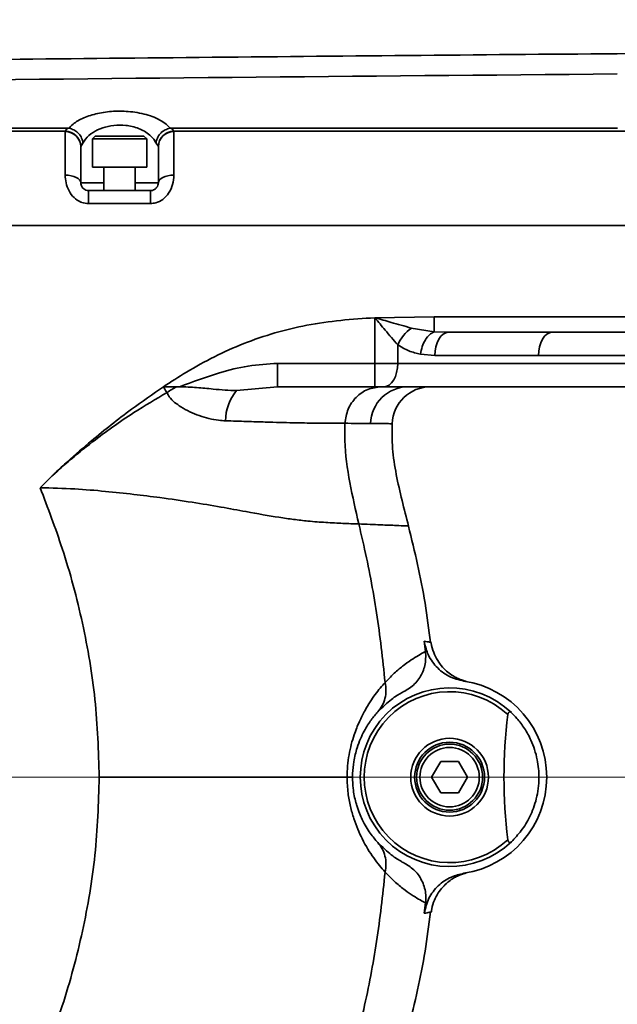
# Model space of a CAD drawing. Header units: millimetres. Extents: x 6316 to 18291, y -19059 to -9021.
# Tile 33 of 146: x 11502 to 11579, y -15838 to -15711. Entities that reach past the tile are written whole.
import ezdxf

# ---------------------------------------------------------------- set-up
doc = ezdxf.new("R2010")
doc.units = ezdxf.units.MM
doc.header["$LTSCALE"] = 10
doc.header["$PDSIZE"] = -1
doc.linetypes.add('CENTER', pattern=[50.8, 31.75, -6.35, 6.35, -6.35])
doc.layers.get('Defpoints').update_dxf_attribs({"true_color": 0x5e5e5e})
doc.layers.add('中心线层', color=1, linetype='CENTER')
doc.dimstyles.new('ISO-25', dxfattribs={"dimscale": 20, "dimtxt": 4, "dimasz": 3.05, "dimexe": 3, "dimexo": 0.625, "dimtad": 1, "dimdec": 0, "dimtxsty": 'Standard', "dimcen": 2.5, "dimclrd": 1, "dimclre": 1, "dimclrt": 4, "dimadec": 1, "dimazin": 2, "dimtfac": 1, "dimtdec": 0, "dimtmove": 0, "dimatfit": 0, "dimfxl": 1, "dimarcsym": 0})

# ---------------------------------------------------------------- blocks, each defined once
blk = doc.blocks.new('*D144')
at = {"layer": 'Defpoints', "color": 0, "linetype": 'ByBlock', "lineweight": 20, "transparency": 16777216}
for p in [(12383.33, -15287.41), (10584.24, -15808.37)]:
    blk.add_point(p, dxfattribs=at)
at = {"layer": '中心线层', "color": 1, "linetype": 'ByBlock', "lineweight": -2, "transparency": 16777216}
blk.add_line((10584.24, -15808.37), (12324.74, -15304.37), dxfattribs=at)
at = {"layer": '中心线层', "color": 1, "linetype": 'ByBlock', "lineweight": 20, "transparency": 16777216}
blk.add_solid([(12321.91, -15294.61), (12327.57, -15314.14), (12383.33, -15287.41)], dxfattribs=at)
at = {"layer": '中心线层', "color": 4, "linetype": 'ByBlock', "lineweight": 20, "transparency": 16777216, "insert": (11439.89, -15505.95), "char_height": 80, "attachment_point": 5, "rotation": 16.1496}
blk.add_mtext('R1873', dxfattribs=at)
blk = doc.blocks.new('*D145')
at = {"layer": 'Defpoints', "color": 0, "linetype": 'ByBlock', "lineweight": 20, "transparency": 16777216}
for p in [(10584.24, -15808.37), (11013.17, -16065.33)]:
    blk.add_point(p, dxfattribs=at)
at = {"layer": '中心线层', "color": 1, "linetype": 'ByBlock', "lineweight": -2, "transparency": 16777216}
for p, q in [((10584.24, -15808.37), (11013.17, -16065.33)), ((11065.49, -16096.68), (11477.26, -16343.36))]:
    blk.add_line(p, q, dxfattribs=at)
at = {"layer": '中心线层', "color": 1, "linetype": 'ByBlock', "lineweight": 20, "transparency": 16777216}
blk.add_solid([(11070.72, -16087.96), (11060.27, -16105.4), (11013.17, -16065.33)], dxfattribs=at)
at = {"layer": '中心线层', "color": 4, "linetype": 'ByBlock', "lineweight": 20, "transparency": 16777216, "insert": (11399.48, -16235.04), "char_height": 80, "attachment_point": 5, "rotation": 329.0753}
blk.add_mtext('R500', dxfattribs=at)

msp = doc.modelspace()

# ---------------------------------------------------------------- linework, layer by layer
at = {"color": 7, "linetype": 'Continuous', "lineweight": 35}
for p, q in [((11413.74, -15725.25), (11507.74, -15725.25)), ((11507.74, -15725.25), (11508.06, -15724.85)), ((11508.06, -15724.85), (11508.23, -15724.86)), ((11511.59, -15725.88), (11511.24, -15726.23)), ((11511.59, -15725.88), (11517.89, -15725.88)), ((11518.24, -15726.23), (11517.89, -15725.88)), ((11521.24, -15724.86), (11521.42, -15724.85)), ((11521.42, -15724.85), (11521.74, -15725.25)), ((11521.74, -15725.25), (11615.74, -15725.25)), ((11578.84, -15724.85), (11572.81, -15724.85)), ((11510.03, -15726.76), (11509.74, -15727.21)), ((11509.74, -15727.21), (11509.74, -15727.24)), ((11509.74, -15731.88), (11509.74, -15727.24)), ((11511.24, -15726.23), (11511.24, -15729.88)), ((11511.24, -15726.23), (11511.24, -15726.23)), ((11518.24, -15726.23), (11511.24, -15726.23)), ((11518.24, -15729.88), (11518.24, -15726.23)), ((11519.74, -15727.21), (11519.45, -15726.76)), ((11519.74, -15727.24), (11519.74, -15727.21)), ((11519.74, -15731.88), (11519.74, -15727.24)), ((11511.24, -15729.88), (11511.24, -15729.88)), ((11518.24, -15729.88), (11511.24, -15729.88)), ((11512.74, -15729.88), (11512.74, -15732.88)), ((11516.74, -15732.88), (11516.74, -15729.88)), ((11509.74, -15731.88), (11512.74, -15731.88)), ((11516.74, -15731.88), (11519.74, -15731.88)), ((11510.74, -15732.88), (11518.74, -15732.88)), ((11518.74, -15734.55), (11510.74, -15734.55)), ((11180.74, -15737.38), (11668.24, -15737.38)), ((11320.24, -15737.38), (11668.24, -15737.38)), ((11547.62, -15749.25), (11555.25, -15749.12)), ((11547.62, -15755.12), (11547.62, -15749.25)), ((11555.25, -15749.12), (11632.04, -15749.12)), ((11552.31, -15750.57), (11555.25, -15751.05)), ((11555.25, -15751.05), (11557.09, -15751.12)), ((11632.04, -15751.12), (11557.09, -15751.12)), ((11550.56, -15752.73), (11550.56, -15755.12)), ((11555.33, -15754.12), (11553.49, -15753.94)), ((11535.1, -15755.12), (11535.1, -15758.12)), ((11535.1, -15755.12), (11547.62, -15755.12)), ((11547.62, -15755.12), (11550.56, -15755.12)), ((11547.62, -15755.12), (11547.62, -15758.12)), ((11550.56, -15755.12), (11601.26, -15755.12)), ((11568.68, -15754.12), (11555.33, -15754.12)), ((11599.82, -15754.12), (11568.68, -15754.12)), ((11522.08, -15758.12), (11520.39, -15758.12)), ((11522.46, -15758.12), (11522.08, -15758.12)), ((11535.1, -15758.12), (11529.81, -15758.62)), ((11547.62, -15758.12), (11535.1, -15758.12)), ((11548.79, -15758.12), (11547.62, -15758.12)), ((11599.49, -15758.12), (11548.79, -15758.12)), ((11549.76, -15762.88), (11549.76, -15762.88)), ((11504.52, -15771.12), (11505.95, -15769.72)), ((11505.95, -15769.72), (11505.94, -15769.71)), ((11554.15, -15792.19), (11553.98, -15790.87)), ((11556.09, -15806.37), (11554.93, -15808.37)), ((11558.4, -15806.37), (11556.09, -15806.37)), ((11559.55, -15808.37), (11558.4, -15806.37)), ((11544.74, -15808.37), (11544.04, -15808.37)), ((11554.93, -15808.37), (11556.09, -15810.37)), ((11558.4, -15810.37), (11559.55, -15808.37)), ((11556.09, -15810.37), (11558.4, -15810.37)), ((11553.98, -15825.88), (11554.15, -15824.56))]:
    msp.add_line(p, q, dxfattribs=at)
at = {"color": 7, "linetype": 'Continuous', "lineweight": 35, "flags": 128}
for points in [[(11454.08, -15724.85), (11480.67, -15724.85), (11508.06, -15724.85)], [(11521.42, -15724.85), (11546.73, -15724.85), (11572.81, -15724.85)], [(11507.74, -15730.89), (11508.13, -15730.91), (11508.51, -15730.97), (11508.85, -15731.06), (11509.15, -15731.18), (11509.4, -15731.33), (11509.59, -15731.5), (11509.7, -15731.68), (11509.74, -15731.88)], [(11519.74, -15731.88), (11519.78, -15731.68), (11519.89, -15731.5), (11520.08, -15731.33), (11520.33, -15731.18), (11520.63, -15731.06), (11520.97, -15730.97), (11521.35, -15730.91), (11521.74, -15730.89)], [(11510.74, -15732.88), (11510.74, -15732.91), (11510.74, -15733), (11510.74, -15733.15), (11510.74, -15733.35), (11510.74, -15733.6), (11510.74, -15733.89), (11510.74, -15734.21), (11510.74, -15734.55)], [(11518.74, -15732.88), (11518.74, -15732.91), (11518.74, -15733), (11518.74, -15733.15), (11518.74, -15733.35), (11518.74, -15733.6), (11518.74, -15733.89), (11518.74, -15734.21), (11518.74, -15734.55)], [(11557.09, -15751.12), (11556.75, -15751.18), (11556.42, -15751.35), (11556.11, -15751.63), (11555.85, -15752), (11555.63, -15752.46), (11555.46, -15752.98), (11555.36, -15753.54), (11555.33, -15754.12)], [(11570.45, -15751.12), (11570.1, -15751.18), (11569.77, -15751.35), (11569.46, -15751.63), (11569.2, -15752), (11568.98, -15752.46), (11568.81, -15752.98), (11568.71, -15753.54), (11568.68, -15754.12)], [(11550.56, -15755.12), (11550.53, -15755.71), (11550.42, -15756.27), (11550.26, -15756.79), (11550.04, -15757.25), (11549.78, -15757.62), (11549.47, -15757.9), (11549.14, -15758.07), (11548.79, -15758.12)]]:
    msp.add_lwpolyline(points, dxfattribs=at)
at = {"color": 7, "linetype": 'Continuous', "lineweight": 35}
for radius in [5, 4.5, 4.25, 3.82]:
    msp.add_circle((11557.24, -15808.37), radius, dxfattribs=at)
for centre, radius, start, end in [((11507.75, -15727.24), 1.99, 0.9105, 90.2875), ((11507.76, -15727.26), 1.98, 0.6208, 90.6076), ((11521.73, -15727.24), 1.99, 89.7125, 179.0895), ((11521.72, -15727.26), 1.98, 89.3924, 179.3792), ((11555.52, -15754.96), 5.43, 126.2082, 155.8411), ((11527.17, -15767.84), 10.97, 117.6485, 125.1075), ((11534.45, -15762.52), 6.06, 139.995, 179.9477), ((11551.96, -15763.04), 4.92, 90.814, 177.8278), ((11554.82, -15763.12), 5, 90.3185, 177.3151), ((11557.24, -15808.37), 11.5, 46.2602, 313.7398), ((11557.24, -15808.37), 12.5, 278.5044, 81.4956), ((11557.24, -15808.37), 11, 47.0248, 312.9752)]:
    msp.add_arc(centre, radius, start, end, dxfattribs=at)
msp.add_ellipse((11675.2, -15808.37), major_axis=(110.96, 0), ratio=0.766044, start_param=3.046767, end_param=3.236419, dxfattribs=at)
for points, knots in [([(11673.4, -15714.58), (11659.66, -15714.67), (11627.56, -15714.88), (11577.53, -15715.26), (11523.72, -15715.74), (11471.18, -15716.3), (11419.9, -15716.97), (11369.89, -15717.72), (11321.15, -15718.51), (11273.67, -15719.26), (11227.46, -15719.89), (11197.07, -15719.99), (11182.09, -15720.04)], [0, 0, 0, 0, 0.0838783, 0.195973, 0.3054919, 0.4124358, 0.5168053, 0.6186004, 0.7178201, 0.8144618, 0.9085222, 1, 1, 1, 1]), ([(11187.74, -15722.61), (11209.15, -15722.48), (11251.98, -15722.23), (11316.22, -15721.17), (11392.11, -15719.95), (11479.64, -15718.74), (11545.77, -15718.16), (11578.83, -15717.87)], [0, 0, 0, 0, 0.1642491, 0.3285108, 0.4927753, 0.7463931, 1, 1, 1, 1]), ([(11508.24, -15724.85), (11508.24, -15724.85), (11508.35, -15724.72), (11508.78, -15724.26), (11509.84, -15723.58), (11511.62, -15722.97), (11513.69, -15722.64), (11515.56, -15722.65), (11517.47, -15722.88), (11519.4, -15723.42), (11520.66, -15724.21), (11521.14, -15724.73), (11521.23, -15724.85), (11521.23, -15724.85)], [0, 0, 0, 0, 0.000003, 0.05558, 0.191861, 0.317774, 0.440979, 0.564305, 0.634299, 0.784286, 0.950605, 0.999997, 1, 1, 1, 1]), ([(11519.45, -15726.76), (11519.35, -15726.6), (11519.03, -15726.04), (11518.09, -15725.23), (11516.71, -15724.68), (11515.33, -15724.44), (11513.99, -15724.44), (11512.5, -15724.77), (11511.23, -15725.38), (11510.43, -15726.09), (11510.14, -15726.59), (11510.03, -15726.76)], [0, 0, 0, 0, 0.0665085, 0.2307613, 0.3741999, 0.4399235, 0.5550607, 0.671281, 0.79283, 0.9277171, 1, 1, 1, 1]), ([(11507.74, -15725.28), (11507.74, -15725.27), (11507.74, -15725.26), (11507.74, -15725.25), (11507.74, -15725.25)], [0, 0, 0, 0, 0.999631, 1, 1, 1, 1]), ([(11507.74, -15730.89), (11507.74, -15729.85), (11507.74, -15728.28), (11507.74, -15726.77), (11507.74, -15725.81), (11507.74, -15725.48), (11507.74, -15725.28)], [0, 0, 0, 0, 0.368759, 0.554689, 0.747008, 1, 1, 1, 1]), ([(11508.23, -15724.86), (11508.24, -15724.86), (11508.24, -15724.86), (11508.24, -15724.85), (11508.24, -15724.85)], [0, 0, 0, 0, 0.997937, 1, 1, 1, 1]), ([(11508.23, -15724.86), (11508.44, -15724.92), (11508.86, -15725.02), (11509.41, -15725.43), (11509.82, -15725.97), (11509.99, -15726.44), (11510.03, -15726.71), (11510.03, -15726.76), (11510.03, -15726.76)], [0, 0, 0, 0, 0.235136, 0.470248, 0.706132, 0.944426, 0.994267, 1, 1, 1, 1]), ([(11521.24, -15724.86), (11521.03, -15724.92), (11520.61, -15725.02), (11520.06, -15725.43), (11519.65, -15725.98), (11519.49, -15726.44), (11519.45, -15726.71), (11519.45, -15726.76), (11519.45, -15726.76)], [0, 0, 0, 0, 0.235373, 0.470721, 0.706883, 0.945563, 0.994314, 1, 1, 1, 1]), ([(11521.23, -15724.85), (11521.23, -15724.85), (11521.24, -15724.86), (11521.24, -15724.86), (11521.24, -15724.86)], [0, 0, 0, 0, 0.002014, 1, 1, 1, 1]), ([(11521.74, -15725.25), (11521.74, -15725.25), (11521.74, -15725.26), (11521.74, -15725.27), (11521.74, -15725.28)], [0, 0, 0, 0, 0.0003686, 1, 1, 1, 1]), ([(11521.74, -15725.28), (11521.74, -15725.46), (11521.74, -15725.81), (11521.74, -15727.1), (11521.74, -15728.92), (11521.74, -15730.44), (11521.74, -15730.89)], [0, 0, 0, 0, 0.233271, 0.473883, 0.842985, 1, 1, 1, 1]), ([(11509.74, -15727.24), (11509.74, -15727.41), (11509.74, -15727.8), (11509.74, -15729.3), (11509.74, -15731.02), (11509.74, -15731.88)], [0, 0, 0, 0, 0.26729, 0.634228, 1, 1, 1, 1]), ([(11519.74, -15731.88), (11519.74, -15731.5), (11519.74, -15730.25), (11519.74, -15728.76), (11519.74, -15727.69), (11519.74, -15727.39), (11519.74, -15727.24)], [0, 0, 0, 0, 0.155821, 0.518753, 0.753972, 1, 1, 1, 1]), ([(11510.74, -15734.55), (11510.45, -15734.52), (11510.11, -15734.49), (11509.48, -15734.24), (11508.83, -15733.81), (11508.18, -15732.92), (11507.8, -15731.9), (11507.76, -15731.22), (11507.74, -15730.89)], [0, 0, 0, 0, 0.158624, 0.183747, 0.37604, 0.580707, 0.795252, 1, 1, 1, 1]), ([(11521.74, -15730.89), (11521.71, -15731.29), (11521.65, -15732.07), (11521.15, -15733.19), (11520.38, -15734.03), (11519.53, -15734.49), (11518.97, -15734.53), (11518.74, -15734.55)], [0, 0, 0, 0, 0.2447, 0.48373, 0.689156, 0.875746, 1, 1, 1, 1]), ([(11509.74, -15731.88), (11509.75, -15731.96), (11509.76, -15732.13), (11509.88, -15732.41), (11510.1, -15732.67), (11510.4, -15732.84), (11510.63, -15732.86), (11510.74, -15732.88)], [0, 0, 0, 0, 0.247236, 0.471409, 0.661308, 0.833608, 1, 1, 1, 1]), ([(11518.74, -15732.88), (11518.82, -15732.87), (11519, -15732.86), (11519.28, -15732.74), (11519.44, -15732.59), (11519.59, -15732.41), (11519.72, -15732.17), (11519.73, -15731.98), (11519.74, -15731.88)], [0, 0, 0, 0, 0.112914, 0.280459, 0.449971, 0.467403, 0.708543, 1, 1, 1, 1]), ([(11520.39, -15758.12), (11521.37, -15757.49), (11523.51, -15756.11), (11526.94, -15754.22), (11530.74, -15752.5), (11534.73, -15751.14), (11538.91, -15750.15), (11543.22, -15749.52), (11546.15, -15749.34), (11547.62, -15749.25)], [0, 0, 0, 0, 0.1208804, 0.2627226, 0.4045107, 0.5507383, 0.6969888, 0.8480807, 1, 1, 1, 1]), ([(11550.56, -15752.73), (11550.02, -15752.11), (11549.06, -15751), (11548.06, -15749.78), (11547.62, -15749.25), (11547.62, -15749.25)], [0, 0, 0, 0, 0.558977, 0.996953, 1, 1, 1, 1]), ([(11547.62, -15749.25), (11547.62, -15749.25), (11548.32, -15749.44), (11549.9, -15749.9), (11551.44, -15750.33), (11552.31, -15750.57)], [0, 0, 0, 0, 0.003689, 0.440226, 1, 1, 1, 1]), ([(11555.25, -15751.05), (11555.25, -15751.03), (11555.25, -15750.92), (11555.25, -15750.57), (11555.25, -15749.91), (11555.25, -15749.39), (11555.25, -15749.12)], [0, 0, 0, 0, 0.093658, 0.395772, 0.697886, 1, 1, 1, 1]), ([(11553.49, -15753.94), (11552.98, -15753.82), (11551.97, -15753.57), (11551.03, -15753.01), (11550.56, -15752.73)], [0, 0, 0, 0, 0.4931363, 1, 1, 1, 1]), ([(11522.46, -15758.12), (11524.16, -15757.49), (11527.05, -15756.42), (11531.29, -15755.35), (11533.83, -15755.2), (11535.1, -15755.12)], [0, 0, 0, 0, 0.418203, 0.706614, 1, 1, 1, 1]), ([(11505.94, -15769.71), (11506.1, -15769.55), (11506.8, -15768.88), (11508.51, -15767.31), (11511.75, -15764.52), (11515.83, -15761.27), (11519.01, -15759.08), (11520.39, -15758.12)], [0, 0, 0, 0, 0.036827, 0.156582, 0.37561, 0.728048, 1, 1, 1, 1]), ([(11520.86, -15758.87), (11519.42, -15759.71), (11516.11, -15761.66), (11511.88, -15764.69), (11508.56, -15767.36), (11506.82, -15768.9), (11506.11, -15769.56), (11505.95, -15769.72)], [0, 0, 0, 0, 0.27053, 0.623439, 0.842985, 0.963065, 1, 1, 1, 1]), ([(11520.86, -15758.87), (11520.83, -15758.83), (11520.66, -15758.61), (11520.51, -15758.34), (11520.39, -15758.13), (11520.39, -15758.12)], [0, 0, 0, 0, 0.192297, 0.99242, 1, 1, 1, 1]), ([(11528.4, -15762.51), (11528.1, -15762.49), (11526.98, -15762.42), (11524.99, -15761.91), (11523.09, -15761.03), (11521.81, -15760.15), (11521.22, -15759.56), (11520.95, -15759.1), (11520.88, -15758.9), (11520.86, -15758.87)], [0, 0, 0, 0, 0.108318, 0.406444, 0.704536, 0.815377, 0.929518, 0.986063, 1, 1, 1, 1]), ([(11529.81, -15758.62), (11529.81, -15758.62), (11528.86, -15758.62), (11527.16, -15758.47), (11524.66, -15758.2), (11523.2, -15758.15), (11522.46, -15758.12)], [0, 0, 0, 0, 0.003386, 0.430635, 0.71213, 1, 1, 1, 1]), ([(11543.76, -15762.83), (11543.86, -15762.21), (11544.05, -15760.96), (11545.15, -15759.41), (11546.66, -15758.33), (11547.84, -15758.19), (11548.43, -15758.12)], [0, 0, 0, 0, 0.250001, 0.500001, 0.750001, 1, 1, 1, 1]), ([(11543.76, -15762.83), (11543.76, -15762.83), (11542.62, -15762.83), (11540.64, -15762.82), (11537.2, -15762.77), (11534.17, -15762.69), (11531.14, -15762.59), (11529.31, -15762.54), (11528.4, -15762.51)], [0, 0, 0, 0, 0.000002, 0.352933, 0.55987, 0.766075, 0.883044, 1, 1, 1, 1]), ([(11545.55, -15775.78), (11545.14, -15774.02), (11544.33, -15770.48), (11543.69, -15766.13), (11543.74, -15763.57), (11543.76, -15762.83)], [0, 0, 0, 0, 0.415696, 0.831428, 1, 1, 1, 1]), ([(11547.05, -15762.86), (11546.16, -15762.85), (11545.17, -15762.84), (11543.89, -15762.83), (11543.76, -15762.83)], [0, 0, 0, 0, 0.896407, 1, 1, 1, 1]), ([(11549.76, -15762.88), (11549.75, -15762.88), (11549.73, -15762.88), (11548.94, -15762.87), (11547.72, -15762.86), (11547.05, -15762.86)], [0, 0, 0, 0, 0.231513, 0.577798, 1, 1, 1, 1]), ([(11551.95, -15776.05), (11551.38, -15773.85), (11550.52, -15770.56), (11549.82, -15766.11), (11549.83, -15763.89), (11549.84, -15762.8)], [0, 0, 0, 0, 0.505328, 0.758075, 1, 1, 1, 1]), ([(11545.55, -15775.78), (11544.88, -15775.76), (11543.59, -15775.71), (11541.43, -15775.61), (11539.3, -15775.45), (11537.24, -15775.22), (11534.71, -15774.86), (11531.57, -15774.3), (11527.74, -15773.59), (11524.02, -15772.97), (11520.24, -15772.42), (11516.5, -15771.95), (11512.83, -15771.57), (11508.82, -15771.22), (11506.01, -15771.16), (11504.52, -15771.12)], [0, 0, 0, 0, 0.101346, 0.195623, 0.279475, 0.336301, 0.388751, 0.488988, 0.557532, 0.631174, 0.711345, 0.775438, 0.843588, 0.917183, 1, 1, 1, 1]), ([(11512.13, -15808.37), (11512.03, -15805.03), (11511.81, -15798.37), (11510.1, -15788.52), (11507.68, -15779.41), (11505.51, -15773.72), (11504.52, -15771.12)], [0, 0, 0, 0, 0.262156, 0.522039, 0.782545, 1, 1, 1, 1]), ([(11545.55, -15775.78), (11545.76, -15776.69), (11546.66, -15780.47), (11547.96, -15787.25), (11548.61, -15793.18), (11548.94, -15796.17)], [0, 0, 0, 0, 0.134968, 0.564593, 1, 1, 1, 1]), ([(11551.95, -15776.05), (11551.95, -15776.05), (11552.09, -15776.05), (11551.61, -15776.03), (11550.46, -15775.98), (11548.46, -15775.9), (11546.53, -15775.82), (11545.55, -15775.78)], [0, 0, 0, 0, 0.00107, 0.247392, 0.494212, 0.744624, 1, 1, 1, 1]), ([(11554.77, -15791.05), (11554.56, -15789.35), (11553.95, -15784.29), (11552.74, -15779.34), (11551.94, -15776.05)], [0, 0, 0, 0, 0.335052, 1, 1, 1, 1]), ([(11559.09, -15796.01), (11558.42, -15795.84), (11557.09, -15795.51), (11555.45, -15794.2), (11554.36, -15792.59), (11554.09, -15791.4), (11553.98, -15790.87)], [0, 0, 0, 0, 0.264607, 0.529246, 0.792875, 1, 1, 1, 1]), ([(11553.98, -15790.87), (11554.24, -15790.91), (11554.76, -15791), (11554.83, -15791.02), (11554.87, -15791.03)], [0, 0, 0, 0, 0.498874, 1, 1, 1, 1]), ([(11559.36, -15796.03), (11559.35, -15796.03), (11559.33, -15796.02), (11559.19, -15795.99), (11558.97, -15795.92), (11558.64, -15795.81), (11558.21, -15795.63), (11557.64, -15795.32), (11556.98, -15794.86), (11556.3, -15794.21), (11555.66, -15793.35), (11555.17, -15792.3), (11554.9, -15791.5), (11554.88, -15791.06), (11554.88, -15791.03)], [0, 0, 0, 0, 0.179564, 0.318454, 0.406584, 0.461467, 0.509313, 0.565407, 0.63287, 0.710702, 0.796357, 0.892212, 0.994135, 1, 1, 1, 1]), ([(11548.94, -15796.17), (11549.39, -15795.71), (11550.29, -15794.78), (11551.9, -15793.51), (11553.26, -15792.65), (11553.93, -15792.31), (11554.15, -15792.19)], [0, 0, 0, 0, 0.1957983, 0.391696, 0.7919313, 1, 1, 1, 1]), ([(11554.15, -15792.19), (11554.17, -15792.8), (11554.19, -15793.98), (11553.46, -15795.59), (11552.49, -15796.68), (11551.73, -15797.13), (11551.46, -15797.29)], [0, 0, 0, 0, 0.296544, 0.570264, 0.846973, 1, 1, 1, 1]), ([(11544.04, -15808.37), (11544.04, -15808.37), (11544.04, -15807.4), (11544.23, -15805.41), (11544.87, -15803.03), (11545.61, -15801.18), (11546.53, -15799.39), (11547.66, -15797.65), (11548.52, -15796.62), (11548.94, -15796.17), (11548.94, -15796.17)], [0, 0, 0, 0, 0.000003, 0.156594, 0.315039, 0.439343, 0.563904, 0.781713, 0.999997, 1, 1, 1, 1]), ([(11551.46, -15797.29), (11551.33, -15797.37), (11550.89, -15797.6), (11549.83, -15798.21), (11548.6, -15799.38), (11547.99, -15799.97)], [0, 0, 0, 0, 0.184048, 0.58998, 1, 1, 1, 1]), ([(11547.99, -15799.97), (11547.71, -15800.3), (11547.14, -15800.95), (11546.38, -15802.14), (11545.76, -15803.38), (11545.29, -15804.63), (11544.9, -15806.15), (11544.75, -15807.53), (11544.75, -15808.21), (11544.74, -15808.37)], [0, 0, 0, 0, 0.237287, 0.474036, 0.597446, 0.720481, 0.864494, 0.967776, 1, 1, 1, 1]), ([(11565.2, -15800.07), (11565.15, -15800.03), (11565.08, -15799.97), (11564.97, -15799.97), (11564.88, -15800), (11564.82, -15800.08), (11564.77, -15800.18), (11564.75, -15800.27), (11564.74, -15800.33)], [0, 0, 0, 0, 0.284617, 0.4390717, 0.5698215, 0.701146, 0.8204501, 1, 1, 1, 1]), ([(11565.2, -15816.68), (11565.63, -15816.23), (11566.5, -15815.31), (11567.63, -15813.48), (11568.49, -15811.21), (11568.84, -15808.59), (11568.58, -15805.92), (11567.85, -15803.76), (11566.9, -15802.06), (11566.03, -15800.91), (11565.43, -15800.31), (11565.2, -15800.07)], [0, 0, 0, 0, 0.120461, 0.240578, 0.36747, 0.495414, 0.606771, 0.739481, 0.837138, 0.93499, 1, 1, 1, 1]), ([(11504.52, -15845.62), (11505.51, -15843.03), (11507.68, -15837.34), (11510.1, -15828.23), (11511.81, -15818.38), (11512.03, -15811.72), (11512.13, -15808.37)], [0, 0, 0, 0, 0.217455, 0.477961, 0.737844, 1, 1, 1, 1]), ([(11512.13, -15808.37), (11514.22, -15808.37), (11518.42, -15808.37), (11524.71, -15808.37), (11529.82, -15808.37), (11533.58, -15808.37), (11536.14, -15808.37), (11538.45, -15808.37), (11540.89, -15808.37), (11542.32, -15808.37), (11543.18, -15808.37)], [0, 0, 0, 0, 0.177192, 0.358033, 0.53629, 0.622455, 0.706486, 0.789326, 0.872372, 1, 1, 1, 1]), ([(11543.18, -15808.37), (11543.34, -15808.37), (11543.64, -15808.37), (11543.92, -15808.37), (11544.04, -15808.37)], [0, 0, 0, 0, 0.558024, 1, 1, 1, 1]), ([(11548.94, -15820.58), (11548.94, -15820.58), (11548.46, -15820.06), (11547.47, -15818.87), (11546.07, -15816.6), (11545.04, -15814.23), (11544.45, -15812.16), (11544.13, -15810.37), (11544.04, -15809.06), (11544.04, -15808.37), (11544.04, -15808.37)], [0, 0, 0, 0, 0.000003, 0.249762, 0.498547, 0.694023, 0.791997, 0.889759, 0.999997, 1, 1, 1, 1]), ([(11544.74, -15808.37), (11544.76, -15808.85), (11544.8, -15810.04), (11545.06, -15811.24), (11545.46, -15812.62), (11546.09, -15814.12), (11547.02, -15815.67), (11547.67, -15816.41), (11547.99, -15816.78)], [0, 0, 0, 0, 0.094646, 0.234557, 0.270415, 0.461451, 0.730158, 1, 1, 1, 1]), ([(11547.99, -15816.78), (11548.6, -15817.36), (11549.82, -15818.53), (11550.89, -15819.15), (11551.33, -15819.38), (11551.46, -15819.46)], [0, 0, 0, 0, 0.405327, 0.815952, 1, 1, 1, 1]), ([(11564.74, -15816.42), (11564.75, -15816.47), (11564.77, -15816.55), (11564.82, -15816.67), (11564.88, -15816.74), (11564.96, -15816.78), (11565.06, -15816.78), (11565.14, -15816.73), (11565.19, -15816.69), (11565.2, -15816.68)], [0, 0, 0, 0, 0.1572727, 0.2902448, 0.4238968, 0.5432545, 0.7064457, 0.9414706, 1, 1, 1, 1]), ([(11551.46, -15819.46), (11551.92, -15819.75), (11552.87, -15820.36), (11553.81, -15821.8), (11554.23, -15823.28), (11554.18, -15824.2), (11554.15, -15824.56)], [0, 0, 0, 0, 0.26593, 0.546641, 0.825185, 1, 1, 1, 1]), ([(11548.94, -15820.58), (11548.61, -15823.57), (11547.96, -15829.5), (11546.66, -15836.27), (11545.76, -15840.06), (11545.55, -15840.97)], [0, 0, 0, 0, 0.435407, 0.865032, 1, 1, 1, 1]), ([(11554.15, -15824.56), (11553.93, -15824.44), (11553.27, -15824.1), (11551.92, -15823.25), (11550.31, -15821.99), (11549.4, -15821.05), (11548.94, -15820.58)], [0, 0, 0, 0, 0.208067, 0.600302, 0.800204, 1, 1, 1, 1]), ([(11553.98, -15825.88), (11554.14, -15825.22), (11554.45, -15823.9), (11555.72, -15822.27), (11557.32, -15821.15), (11558.54, -15820.87), (11559.09, -15820.74)], [0, 0, 0, 0, 0.2598246, 0.5195782, 0.7811339, 1, 1, 1, 1]), ([(11554.9, -15825.72), (11554.91, -15825.58), (11554.95, -15825.06), (11555.25, -15824.22), (11555.74, -15823.28), (11556.33, -15822.51), (11556.97, -15821.91), (11557.58, -15821.46), (11558.12, -15821.17), (11558.53, -15820.98), (11558.82, -15820.87), (11559.04, -15820.8), (11559.21, -15820.76), (11559.33, -15820.72), (11559.35, -15820.72), (11559.36, -15820.72)], [0, 0, 0, 0, 0.034247, 0.127867, 0.21426, 0.293697, 0.365835, 0.42941, 0.482267, 0.52709, 0.569779, 0.625514, 0.703291, 0.820492, 1, 1, 1, 1]), ([(11551.94, -15840.7), (11552.74, -15837.41), (11553.95, -15832.45), (11554.56, -15827.4), (11554.77, -15825.7)], [0, 0, 0, 0, 0.664948, 1, 1, 1, 1]), ([(11554.87, -15825.72), (11554.87, -15825.72), (11554.95, -15825.7), (11554.71, -15825.75), (11554.22, -15825.84), (11553.98, -15825.88)], [0, 0, 0, 0, 0.0002863, 0.4988401, 1, 1, 1, 1])]:
    msp.add_open_spline(points, degree=3, knots=knots, dxfattribs=at)
for points in [[(11555.25, -15751.05), (11555.05, -15751.16), (11554.64, -15751.36), (11554.1, -15752.06), (11553.68, -15752.94), (11553.55, -15753.61), (11553.49, -15753.94)], [(11547.99, -15799.97), (11548.19, -15799.71), (11548.6, -15799.19), (11548.95, -15798.24), (11549.1, -15797.22), (11548.99, -15796.52), (11548.94, -15796.17)], [(11547.99, -15816.78), (11548.19, -15817.04), (11548.6, -15817.56), (11548.95, -15818.51), (11549.1, -15819.53), (11548.99, -15820.23), (11548.94, -15820.58)]]:
    msp.add_open_spline(points, degree=3, dxfattribs=at)
at = {"layer": '中心线层', "color": 1, "linetype": 'ByBlock', "lineweight": 20}
msp.add_line((10584.24, -15808.37), (11860.98, -15808.37), dxfattribs=at)

# ---------------------------------------------------------------- dimensions: what is measured, and where the dimension line sits
dim = msp.add_radius_dim(center=(10584.24, -15808.37), mpoint=(12383.33, -15287.41), dimstyle='ISO-25', dxfattribs=at)
dim.commit()
dim.dimension.update_dxf_attribs({"geometry": '*D144', "text_midpoint": (11439.89, -15505.95)})
dim = msp.add_radius_dim(center=(10584.24, -15808.37), mpoint=(11013.17, -16065.33), dimstyle='ISO-25', dxfattribs=at)
dim.commit()
dim.dimension.update_dxf_attribs({"geometry": '*D145', "text_midpoint": (11372.27, -16280.46), "dimtype": 164})

doc.saveas('drawing.dxf')
